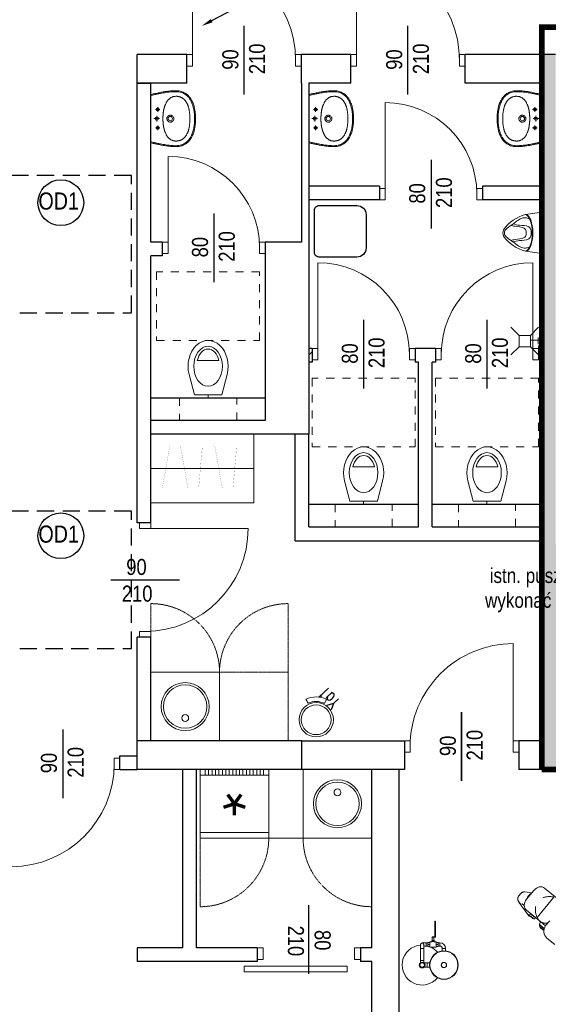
# Model space of a CAD drawing. Header units: millimetres. Extents: x 31175 to 52214, y -18116 to -5516.
# Tile 65 of 155: x 32090 to 32552, y -7212 to -6351. Entities that reach past the tile are written whole.
import ezdxf
from ezdxf import colors
from ezdxf.entities.mleader import LeaderData, LeaderLine
from ezdxf.math import Vec2, Vec3

# ---------------------------------------------------------------- set-up
doc = ezdxf.new("R2010")
doc.units = ezdxf.units.MM
for name, pattern in [('ACAD_ISO03W100', [30, 12, -18]), ('DASHED', [0.75, 0.5, -0.25]), ('Przerywana', [282.222223, 141.111112, -141.111112])]:
    doc.linetypes.add(name, pattern=pattern)
for name, color, linetype, lineweight in [('A-opis', 130, 'Continuous', 9), ('A_DRZWI-OKNA', 4, 'Continuous', 13), ('A_SCIANA_ISTN', 253, 'Continuous', 25), ('a_wyposażenie koncepcja', 8, 'Continuous', 15)]:
    doc.layers.add(name, color=color, linetype=linetype, lineweight=lineweight)
doc.layers.add('S_KRESKOWANIE_SC_ISTN', color=7, linetype='Continuous', lineweight=0, true_color=0x878787)
doc.styles.add('DIM', font='ROMANS.shx', dxfattribs={"width": 0.8})
doc.styles.get("Standard").update_dxf_attribs({"font": 'ARIALN.TTF'})
doc.styles.add('wymiary', font='ARIALN.TTF')

# ---------------------------------------------------------------- blocks, each defined once
blk = doc.blocks.new('pisuar')
at = {"layer": 'a_wyposażenie koncepcja', "ltscale": 3}
for p, q in [((38817.41, 24516.34), (38817.41, 24480.34)), ((38817.41, 24516.34), (38831.63, 24514.36)), ((38817.41, 24480.34), (38831.63, 24482.32))]:
    blk.add_line(p, q, dxfattribs=at)
for centre, radius, start, end in [((38823.64, 24482.38), 32.96, 34.55591, 75.95922), ((38845.12, 24498.34), 6.29, 334.19059, 25.80941), ((38823.64, 24514.3), 32.96, 284.04078, 325.44409)]:
    blk.add_arc(centre, radius, start, end, dxfattribs=at)
at = {"layer": 'a_wyposażenie koncepcja', "ltscale": 3, "extrusion": (0, 0, -1)}
for centre, major_axis, start_param, end_param in [((38831.63, 24498.34), (0, 16.02), 3.141593, 6.283185), ((38832.19, 24498.34), (0, -16.02), 0.065622, 3.07597)]:
    blk.add_ellipse(centre, major_axis=major_axis, ratio=0.402462, start_param=start_param, end_param=end_param, dxfattribs=at)
at = {"layer": 'a_wyposażenie koncepcja', "ltscale": 3}
for points, knots in [([(38828.07, 24510.66), (38829.23, 24511.15), (38831.15, 24511.74), (38834.9, 24511.48), (38838.42, 24509.34), (38842.72, 24505.89), (38846.97, 24503.34), (38850.03, 24500.31), (38850.06, 24498.69), (38850.07, 24498.34)], [3.043789, 3.043789, 3.043789, 3.043789, 6.761657, 9.136118, 14.050107, 18.764597, 25.639831, 29.403073, 30.435335, 30.435335, 30.435335, 30.435335]), ([(38826.68, 24498.34), (38826.73, 24499.28), (38826.88, 24500.68), (38827.63, 24502.53), (38830.53, 24505.17), (38836.2, 24504.57), (38840.68, 24505.68), (38842.43, 24506.25)], [1.12883, 1.12883, 1.12883, 1.12883, 3.921257, 5.36857, 6.983212, 15.264462, 20.793631, 20.793631, 20.793631, 20.793631]), ([(38830.98, 24498.34), (38831.02, 24498.88), (38831.19, 24500.15), (38831.63, 24501.56), (38834.55, 24503.58), (38839.29, 24503.76), (38843.2, 24504.6), (38844.37, 24504.92)], [3.104904, 3.104904, 3.104904, 3.104904, 3.921257, 5.36857, 6.983212, 15.264462, 18.89669, 18.89669, 18.89669, 18.89669]), ([(38826.68, 24498.34), (38826.73, 24497.41), (38826.88, 24496), (38827.63, 24494.15), (38830.53, 24491.52), (38836.2, 24492.11), (38840.68, 24491), (38842.43, 24490.43)], [1.12883, 1.12883, 1.12883, 1.12883, 3.921257, 5.36857, 6.983212, 15.264462, 20.793631, 20.793631, 20.793631, 20.793631]), ([(38828.07, 24486.02), (38829.23, 24485.54), (38831.15, 24484.94), (38834.9, 24485.2), (38838.42, 24487.35), (38842.72, 24490.8), (38846.97, 24493.34), (38850.03, 24496.37), (38850.06, 24497.99), (38850.07, 24498.34)], [3.043789, 3.043789, 3.043789, 3.043789, 6.761657, 9.136118, 14.050107, 18.764597, 25.639831, 29.403073, 30.435335, 30.435335, 30.435335, 30.435335]), ([(38830.98, 24498.34), (38831.02, 24497.8), (38831.19, 24496.53), (38831.63, 24495.12), (38834.55, 24493.11), (38839.29, 24492.93), (38843.2, 24492.08), (38844.37, 24491.76)], [3.104904, 3.104904, 3.104904, 3.104904, 3.921257, 5.36857, 6.983212, 15.264462, 18.89669, 18.89669, 18.89669, 18.89669])]:
    blk.add_open_spline(points, degree=3, knots=knots, dxfattribs=at)
blk = doc.blocks.new('drzwi 800')
at = {"layer": 'A_DRZWI-OKNA'}
blk.add_line((110028.2, -38030.87), (110028.2, -37950.87), dxfattribs=at)
for points in [[(110023.2, -38035.87), (110028.2, -38035.87), (110028.2, -38025.87), (110023.2, -38025.87)], [(110108.2, -38035.87), (110113.2, -38035.87), (110113.2, -38025.87), (110108.2, -38025.87)]]:
    blk.add_lwpolyline(points, close=True, dxfattribs=at)
blk.add_arc((110028.2, -38030.87), 80, 0, 90, dxfattribs=at)
blk = doc.blocks.new('sedes-bez-spluczki')
at = {"linetype": 'Continuous'}
blk.add_line((0, 2.5), (0, 0), dxfattribs=at)
at = {"linetype": 'Przerywana', "ltscale": 0.05}
for points in [[(-45, 110), (-45, 50), (45, 50), (45, 110)], [(-25, -20), (25, -20), (25, 0), (-25, 0)]]:
    blk.add_lwpolyline(points, close=True, dxfattribs=at)
at = {"linetype": 'Continuous'}
for points in [[(-9.43, 32.5), (9.43, 32.5)], [(16.61, 20.43), (12, 2.5), (-12, 2.5), (-16.61, 20.43)]]:
    blk.add_lwpolyline(points, dxfattribs=at)
blk.add_ellipse((0, 27.5), major_axis=(0, 22.5), ratio=0.777778, start_param=4.392893, end_param=8.173478, dxfattribs=at)
blk.add_ellipse((0, 27.5), major_axis=(0, 17.5), ratio=0.714286, dxfattribs=at)
at = {"linetype": 'Continuous', "extrusion": (0, 0, -1)}
blk.add_ellipse((0, 27.5), major_axis=(0, 15), ratio=0.666667, start_param=5.052226, end_param=7.514145, dxfattribs=at)
blk = doc.blocks.new('szafa')
at = {"layer": 'a_wyposażenie koncepcja'}
blk.add_line((623905.7, -80577.1), (624805.7, -80577), dxfattribs=at)
blk.add_lwpolyline([(623905.7, -80877), (624805.7, -80877), (624805.7, -80277.1), (623905.7, -80277.1)], close=True, dxfattribs=at)
at = {"layer": 'a_wyposażenie koncepcja', "const_width": 1}
for points in [[(624005.4, -80752.6), (624071.3, -80376.4)], [(624230.3, -80752.6), (624164.4, -80380.3)], [(624323.4, -80744.9), (624354.4, -80395.8)], [(624530.3, -80752.6), (624464.4, -80380.3)], [(624623.4, -80744.9), (624654.4, -80395.8)]]:
    blk.add_lwpolyline(points, dxfattribs=at)
blk = doc.blocks.new('drzwi 900')
at = {"layer": 'A_DRZWI-OKNA'}
for p, q in [((109811.7, -36602.2), (109901.7, -36602.2)), ((109781.7, -36647.2), (109841.7, -36647.2))]:
    blk.add_line(p, q, dxfattribs=at)
for points in [[(109806.7, -36597.2), (109806.7, -36602.2), (109816.7, -36602.2), (109816.7, -36597.2)], [(109806.7, -36692.2), (109806.7, -36697.2), (109816.7, -36697.2), (109816.7, -36692.2)]]:
    blk.add_lwpolyline(points, close=True, dxfattribs=at)
blk.add_arc((109811.7, -36602.2), 90, 270, 0, dxfattribs=at)
blk = doc.blocks.new('zlew 60x60')
blk.add_lwpolyline([(61192.46, 59631.92), (61192.46, 59571.92), (61132.46, 59571.92), (61132.46, 59631.92)], close=True)
for centre, radius in [((61162.46, 59601.92), 21), ((61162.46, 59601.92), 19), ((61162.46, 59611.92), 3)]:
    blk.add_circle(centre, radius)
blk = doc.blocks.new('kosz na śmieci')
for p, q in [((5754.65, 2793.91), (5750.74, 2795)), ((5740.57, 2785.03), (5741.93, 2781.21))]:
    blk.add_line(p, q)
for radius in [15, 13]:
    blk.add_circle((5735.62, 2800.25), radius)
for radius, start, end in [(16, 288.0015, 340.84478), (20.05, 288.34159, 341.58181)]:
    blk.add_arc((5735.62, 2800.25), radius, start, end)
at = {"style": 'DIM', "width": 0.7}
blk.add_text('Ya1', height=11, rotation=358.59107, dxfattribs=at).set_placement((5731.86, 2773.51))
blk = doc.blocks.new('znak lodówki')
at = {"const_width": 3}
for points in [[(35672.29, 18630.48), (35672.29, 18640.48)], [(35672.29, 18630.48), (35662.78, 18633.57)], [(35672.29, 18630.48), (35666.41, 18622.39)], [(35672.29, 18630.48), (35681.8, 18633.57)], [(35672.29, 18630.48), (35678.17, 18622.39)]]:
    blk.add_lwpolyline(points, dxfattribs=at)
blk = doc.blocks.new('lodówka 60x60')
for p, q in [((21482.44, -7643.33), (21482.44, -7583.33)), ((21532.44, -7583.33), (21532.44, -7643.33)), ((21537.44, -7587.83), (21532.44, -7587.83, -0.13)), ((21537.44, -7590.83), (21532.44, -7590.83, -0.13)), ((21537.44, -7593.83), (21532.44, -7593.83, -0.13)), ((21537.44, -7596.82), (21532.44, -7596.82, -0.13)), ((21537.44, -7599.82), (21532.44, -7599.82, -0.13)), ((21537.44, -7602.82), (21532.44, -7602.82, -0.13)), ((21537.44, -7605.81), (21532.44, -7605.81, -0.13)), ((21537.44, -7608.81), (21532.44, -7608.81, -0.13)), ((21537.44, -7611.81), (21532.44, -7611.81, -0.13)), ((21537.44, -7614.81), (21532.44, -7614.81, -0.13)), ((21537.44, -7617.8), (21532.44, -7617.8, -0.13)), ((21537.44, -7620.8), (21532.44, -7620.8, -0.13)), ((21537.44, -7623.8), (21532.44, -7623.8, -0.13)), ((21537.44, -7626.79), (21532.44, -7626.79, -0.13)), ((21537.44, -7629.79), (21532.44, -7629.79, -0.13)), ((21537.44, -7632.79), (21532.44, -7632.79, -0.13)), ((21537.44, -7635.79), (21532.44, -7635.79, -0.13)), ((21537.44, -7638.78), (21532.44, -7638.78, -0.13))]:
    blk.add_line(p, q)
blk.add_lwpolyline([(21477.44, -7583.33), (21537.44, -7583.33), (21537.44, -7643.33), (21477.44, -7643.33)], close=True)
at = {"rotation": 90}
blk.add_blockref('znak lodówki', (40137.93, -43285.62), dxfattribs=at)
blk = doc.blocks.new('socjl')
at = {"layer": 'a_wyposażenie koncepcja', "linetype": 'DASHED', "ltscale": 0.1}
for p, q in [((651773.4, -80374.1), (651173.4, -80374.1)), ((651773.4, -81874.1), (651173.4, -81874.1))]:
    blk.add_line(p, q, dxfattribs=at)
at = {"layer": 'a_wyposażenie koncepcja'}
blk.add_lwpolyline([(651773.4, -80974.1), (652373.4, -80974.1), (652373.4, -81274.1), (651773.4, -81274.1)], close=True, dxfattribs=at)
at = {"layer": 'a_wyposażenie koncepcja', "linetype": 'DASHED', "ltscale": 0.1}
for centre, start, end in [((651773.3, -80374.1), 180, 270.00612), ((651773.4, -81874.1), 89.99388, 180)]:
    blk.add_arc(centre, 600, start, end, dxfattribs=at)
at = {"layer": 'a_wyposażenie koncepcja'}
for name, p, xscale, yscale, zscale, rotation in [('lodówka 60x60', (436996.9, -4546.6), 9.999999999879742, 9.999999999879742, 9.999999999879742, 0.0015384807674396), ('zlew 60x60', (56070.6, -693214.7), -9.999999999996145, 10, 10, 270.0015384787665)]:
    blk.add_blockref(name, p, dxfattribs=dict(at, xscale=xscale, yscale=yscale, zscale=zscale, rotation=rotation))
blk = doc.blocks.new('umywalka')
for p, q in [((4977, 321, -98), (5498, 321, -98)), ((5112, 247, -98), (5162, 247, -98)), ((5137, 272, -98), (5137, 222, -98)), ((5207, 257, -98), (5267, 257, -98)), ((5237, 287, -98), (5237, 227, -98)), ((5312, 247, -98), (5362, 247, -98)), ((5337, 272, -98), (5337, 222, -98))]:
    blk.add_line(p, q)
for centre, radius in [((5137, 247, -98), 15), ((5237, 257, -98), 17.5), ((5337, 247, -98), 15), ((5237, 111, -98), 23.5)]:
    blk.add_circle(centre, radius)
for points, knots in [([(4936, 51), (4936, 60), (4936, 70), (4937, 90), (4938, 100), (4939, 119), (4941, 129), (4943, 152), (4945, 165), (4950, 192), (4952, 205), (4958, 233), (4961, 247), (4966, 272), (4968, 283), (4973, 303), (4975, 312), (4977, 321)], [0, 0, 0, 0, 28.979676, 28.979676, 57.959352, 57.959352, 86.939028, 86.939028, 126.956199, 126.956199, 166.97337, 166.97337, 210.732515, 210.732515, 243.769485, 243.769485, 271.466857, 271.466857, 271.466857, 271.466857]), ([(5539, 51), (5539, 60), (5539, 70), (5538, 90), (5537, 100), (5535, 119), (5534, 129), (5531, 152), (5529, 165), (5525, 192), (5523, 205), (5517, 233), (5514, 247), (5509, 272), (5506, 283), (5502, 303), (5500, 312), (5498, 321)], [0, 0, 0, 0, 28.985888, 28.985888, 57.971776, 57.971776, 86.957663, 86.957663, 126.966802, 126.966802, 166.97594, 166.97594, 210.746687, 210.746687, 243.783709, 243.783709, 271.466857, 271.466857, 271.466857, 271.466857]), ([(5237, -161), (5227, -161), (5216, -161), (5193, -160), (5180, -159), (5155, -156), (5143, -154), (5118, -149), (5105, -146), (5085, -140), (5078, -137), (5063, -131), (5055, -128), (5040, -120), (5032, -116), (5017, -107), (5010, -102), (4999, -93), (4994, -88), (4985, -80), (4981, -75), (4973, -66), (4969, -61), (4963, -51), (4960, -46), (4953, -32), (4949, -24), (4944, -9), (4942, -2), (4939, 11), (4938, 18), (4936, 31), (4936, 38), (4936, 47), (4936, 49), (4936, 51)], [0, 0, 0, 0, 31.452256, 31.452256, 68.661811, 68.661811, 105.871366, 105.871366, 143.080921, 143.080921, 166.559505, 166.559505, 190.03809, 190.03809, 216.413451, 216.413451, 240.136114, 240.136114, 257.891114, 257.891114, 275.646113, 275.646113, 292.642335, 292.642335, 309.638557, 309.638557, 334.942059, 334.942059, 354.542501, 354.542501, 374.142944, 374.142944, 393.743386, 393.743386, 398.888664, 398.888664, 398.888664, 398.888664]), ([(5237, -161), (5248, -161), (5259, -161), (5282, -160), (5295, -159), (5320, -156), (5332, -154), (5357, -149), (5369, -146), (5389, -140), (5397, -137), (5412, -131), (5420, -128), (5435, -120), (5443, -116), (5458, -106), (5465, -102), (5476, -93), (5481, -88), (5490, -80), (5494, -75), (5502, -66), (5505, -61), (5512, -51), (5515, -46), (5522, -32), (5526, -24), (5531, -9), (5533, -2), (5536, 11), (5537, 18), (5538, 32), (5539, 38), (5539, 47), (5539, 49), (5539, 51)], [0, 0, 0, 0, 31.452231, 31.452231, 68.668331, 68.668331, 105.884432, 105.884432, 143.100533, 143.100533, 166.599567, 166.599567, 190.098602, 190.098602, 216.454823, 216.454823, 240.14369, 240.14369, 257.889624, 257.889624, 275.635558, 275.635558, 292.628771, 292.628771, 309.621984, 309.621984, 334.963682, 334.963682, 354.605556, 354.605556, 374.24743, 374.24743, 393.889304, 393.889304, 398.888658, 398.888658, 398.888658, 398.888658])]:
    blk.add_open_spline(points, degree=3, knots=knots)
for points, start_tangent, end_tangent in [([(4946, 51), (4946, 69), (4947, 89), (4949, 110), (4951, 134), (4955, 160), (4959, 188), (4965, 218), (4972, 251), (4979, 286), (4987, 321)], (-0.001155, 0.999999), (0.227533, 0.97377)), ([(5529, 51), (5529, 69), (5528, 89), (5526, 110), (5523, 134), (5520, 160), (5515, 188), (5510, 218), (5503, 251), (5495, 286), (5487, 321)], (0.001155, 0.999999), (-0.227533, 0.97377)), ([(4996, 51), (4997, 63), (4998, 74), (5001, 83), (5004, 92), (5008, 100), (5013, 109), (5019, 117), (5025, 124), (5031, 130), (5039, 137), (5048, 144), (5058, 151), (5071, 157), (5085, 164)], (0.00939, 0.999956), (0.921266, 0.388933)), ([(5085, 164), (5090, 166), (5096, 169), (5103, 171), (5108, 173), (5113, 174), (5118, 176), (5122, 177), (5126, 178), (5131, 179), (5135, 180), (5139, 181), (5143, 182), (5148, 183), (5153, 183), (5158, 184), (5165, 185), (5171, 186), (5179, 187), (5186, 188), (5193, 189), (5199, 189), (5205, 189), (5210, 190), (5215, 190), (5220, 190), (5224, 190), (5228, 190), (5231, 190), (5234, 190), (5237, 190)], (0.921082, 0.389369), (1, -0.000003)), ([(5201, 102), (5200, 111), (5203, 125), (5211, 137), (5223, 145), (5237, 148)], (-0.240419, 0.970669), (1, 0)), ([(5237, 190), (5241, 190), (5244, 190), (5247, 190), (5251, 190), (5256, 190), (5261, 190), (5266, 190), (5273, 189), (5280, 189), (5288, 188), (5295, 187), (5303, 186), (5310, 185), (5316, 184), (5321, 184), (5326, 183), (5330, 182), (5335, 181), (5339, 180), (5343, 179), (5347, 178), (5352, 177), (5356, 176), (5360, 174), (5366, 173), (5371, 171), (5378, 169), (5384, 166), (5390, 164)], (1, 0.000007), (0.921106, -0.389313)), ([(5237, 148), (5252, 145), (5264, 137), (5272, 125), (5275, 111), (5274, 102)], (1, 0), (-0.240419, -0.970669)), ([(5390, 164), (5404, 157), (5416, 151), (5427, 144), (5436, 137), (5444, 130), (5450, 124), (5456, 117), (5462, 109), (5467, 100), (5471, 92), (5474, 83), (5476, 74), (5478, 63), (5479, 51)], (0.92129, -0.388877), (0.009392, -0.999956)), ([(5237, -151), (5184, -149), (5134, -142), (5089, -130), (5052, -115), (5022, -97), (4998, -78), (4979, -57), (4965, -35), (4955, -10), (4948, 18), (4946, 51)], (-1, 0.000045), (-0.001331, 0.999999)), ([(4996, 50), (4996, 45), (4996, 37), (4997, 28), (4999, 18), (5002, 9), (5004, 1), (5007, -6), (5010, -11), (5013, -17), (5016, -22), (5020, -27), (5024, -32), (5028, -37), (5032, -41), (5037, -45), (5042, -50), (5048, -54), (5054, -59), (5061, -63), (5069, -68), (5077, -72), (5084, -75), (5092, -78), (5100, -81), (5109, -84), (5118, -87), (5128, -89), (5139, -92), (5152, -94), (5166, -97), (5181, -98), (5198, -100), (5217, -101), (5237, -101)], (-0.007934, -0.999969), (1, -0.000017)), ([(5237, 73), (5223, 76), (5211, 84), (5203, 96), (5201, 102)], (-1, 0), (-0.240419, 0.970669)), ([(5274, 102), (5272, 96), (5264, 84), (5252, 76), (5237, 73)], (-0.240419, -0.970669), (-1, 0)), ([(5237, -151), (5291, -149), (5341, -142), (5386, -130), (5423, -115), (5453, -97), (5477, -78), (5495, -57), (5510, -35), (5520, -10), (5527, 18), (5529, 51)], (1, 0.000045), (0.001331, 0.999999)), ([(5237, -101), (5258, -101), (5277, -100), (5294, -98), (5310, -96), (5324, -94), (5336, -92), (5348, -89), (5358, -87), (5367, -84), (5375, -81), (5383, -78), (5391, -75), (5399, -71), (5406, -67), (5414, -63), (5421, -59), (5427, -54), (5433, -49), (5439, -45), (5443, -40), (5448, -36), (5452, -31), (5455, -26), (5459, -21), (5462, -16), (5465, -11), (5468, -5), (5471, 2), (5473, 10), (5476, 18), (5477, 28), (5478, 37), (5479, 45), (5479, 50)], (1, 0.000026), (-0.007934, 0.999969))]:
    blk.add_spline(points, degree=3, dxfattribs=dict(start_tangent=start_tangent, end_tangent=end_tangent))

msp = doc.modelspace()

# ---------------------------------------------------------------- hatches: boundary and pattern name
at = {"layer": 'A_SCIANA_ISTN'}
h = msp.add_hatch(dxfattribs=at)
h.set_pattern_fill('ANSI31', color=256, scale=2, style=0)
h.set_pattern_definition([(45, (-6474.2574, -31129.154), (-4.4901281, 4.4901281), [])])
h.paths.add_polyline_path([(32546.51, -6636.73), (32543.64, -6636.73), (32543.64, -6648.73), (32546.51, -6648.73)])
h.paths.add_polyline_path([(32345.89, -6638.73), (32343.01, -6638.73), (32343.01, -6650.73), (32345.89, -6650.73)])
at = {"layer": 'S_KRESKOWANIE_SC_ISTN', "transparency": 33554559}
h = msp.add_hatch(color=256, dxfattribs=at)
h.dxf.hatch_style = 1
h.paths.add_polyline_path([(32584.51, -6821.73), (32610.51, -6821.73), (32610.51, -6809.73), (32558.51, -6809.73), (32558.51, -6629.48), (32558.51, -6381.73), (32546.51, -6381.73), (32546.51, -7006.73), (32692.01, -7006.73), (32692.01, -6981.73), (32584.51, -6981.73)])

# ---------------------------------------------------------------- linework, layer by layer
at = {"layer": 'A-opis', "color": 156, "linetype": 'ACAD_ISO03W100', "true_color": 0x0f468a, "const_width": 5}
for points in [[(32546.51, -7006.73), (32546.51, -6357.85), (35344.05, -6357.85), (35344.05, -7084.53), (32740.01, -7084.53)], [(32546.51, -7006.73), (32740.01, -7006.73), (32740.01, -7084.53)]]:
    msp.add_lwpolyline(points, dxfattribs=at)
at = {"layer": 'A_DRZWI-OKNA'}
for p, q in [((32409.76, -6503.73), (32409.76, -6423.73)), ((32343.01, -7125.35), (32343.01, -7185.35))]:
    msp.add_line(p, q, dxfattribs=at)
for points in [[(32404.76, -6508.73), (32409.76, -6508.73), (32409.76, -6498.73), (32404.76, -6498.73)], [(32489.76, -6508.73), (32494.76, -6508.73), (32494.76, -6498.73), (32489.76, -6498.73)], [(32303.01, -7162.73), (32298.01, -7162.73), (32298.01, -7172.73), (32303.01, -7172.73)], [(32388.01, -7162.73), (32383.01, -7162.73), (32383.01, -7172.73), (32388.01, -7172.73)], [(32286.63, -7178.74), (32286.63, -7183.74), (32376.63, -7183.74), (32376.63, -7178.74)]]:
    msp.add_lwpolyline(points, close=True, dxfattribs=at)
msp.add_arc((32409.76, -6503.73), 80, 0, 90, dxfattribs=at)
at = {"layer": 'A_SCIANA_ISTN'}
for p, q in [((32193.01, -6406.73), (32193.01, -6381.73)), ((32236.51, -6381.73), (32193.01, -6381.73)), ((32236.51, -6406.73), (32236.51, -6381.73)), ((32336.51, -6406.73), (32336.51, -6381.73)), ((32379.62, -6381.73), (32336.51, -6381.73)), ((32379.62, -6406.73), (32379.62, -6381.73)), ((32558.51, -6381.73), (32479.62, -6381.73)), ((32479.62, -6406.73), (32479.62, -6381.73)), ((32193.01, -6406.73), (32205.01, -6406.73)), ((32193.01, -6790.98), (32193.01, -6406.73)), ((32196.51, -6406.73), (32193.01, -6406.73)), ((32236.51, -6406.73), (32196.51, -6406.73)), ((32205.01, -6545.73), (32205.01, -6406.73)), ((32336.51, -6406.73), (32336.51, -6545.73)), ((32343.01, -6406.73), (32343.01, -6575.23)), ((32343.01, -6406.73), (32343.01, -6713.73)), ((32379.62, -6406.73), (32343.01, -6406.73)), ((32546.51, -6406.73), (32479.62, -6406.73)), ((32546.51, -6406.73), (32546.51, -6707.23)), ((32404.76, -6496.73), (32343.01, -6496.73)), ((32404.76, -6496.73), (32404.76, -6508.73)), ((32546.51, -6496.73), (32494.76, -6496.73)), ((32494.76, -6496.73), (32494.76, -6508.73)), ((32404.76, -6508.73), (32343.01, -6508.73)), ((32546.51, -6508.73), (32494.76, -6508.73)), ((32215.01, -6545.73), (32205.01, -6545.73)), ((32215.01, -6545.73), (32215.01, -6557.73)), ((32305.01, -6545.73), (32305.01, -6701.73)), ((32336.51, -6545.73), (32305.01, -6545.73)), ((32215.01, -6557.73), (32205.01, -6557.73)), ((32205.01, -6790.98), (32205.01, -6557.73)), ((32305.01, -6575.23), (32305.01, -6587.23)), ((32543.64, -6636.73), (32543.64, -6648.73)), ((32546.51, -6636.73), (32543.64, -6636.73)), ((32345.89, -6638.73), (32343.01, -6638.73)), ((32345.89, -6638.73), (32345.89, -6650.73)), ((32435.89, -6638.73), (32435.89, -6650.73)), ((32453.64, -6638.73), (32435.89, -6638.73)), ((32453.64, -6638.73), (32453.64, -6650.73)), ((32345.89, -6650.73), (32343.01, -6650.73)), ((32438.76, -6650.73), (32435.89, -6650.73)), ((32438.76, -6794.73), (32438.76, -6650.73)), ((32453.64, -6650.73), (32450.76, -6650.73)), ((32450.76, -6794.73), (32450.76, -6650.73)), ((32546.51, -6648.73), (32543.64, -6648.73)), ((32205.01, -6681.73), (32305.01, -6681.73)), ((32305.01, -6701.73), (32205.01, -6701.73)), ((32343.01, -6713.73), (32205.01, -6713.73)), ((32331.01, -6806.73), (32331.01, -6713.73)), ((32343.01, -6794.73), (32343.01, -6713.73)), ((32546.51, -6707.23), (32546.51, -6981.73)), ((32343.01, -6774.73), (32438.76, -6774.73)), ((32450.76, -6774.73), (32546.51, -6774.73)), ((32205.01, -6790.98), (32193.01, -6790.98)), ((32343.01, -6794.73), (32438.76, -6794.73)), ((32450.76, -6794.73), (32546.51, -6794.73)), ((32331.01, -6806.73), (32546.51, -6806.73)), ((32193.01, -7006.73), (32193.01, -6890.98)), ((32205.01, -6890.98), (32193.01, -6890.98)), ((32205.01, -6981.73), (32205.01, -6890.98)), ((32205.01, -6981.73), (32193.01, -6981.73)), ((32336.92, -6981.73), (32193.01, -6981.73)), ((32526.51, -6981.73), (32526.51, -7006.73)), ((32546.51, -6981.73), (32526.51, -6981.73)), ((32178.01, -6994.73), (32193.01, -6994.73)), ((32178.01, -7006.73), (32178.01, -6994.73)), ((32178.01, -7006.73), (32193.01, -7006.73)), ((32336.92, -7006.73), (32193.01, -7006.73)), ((32233.01, -7162.73), (32233.01, -7006.73)), ((32245.01, -7006.73), (32233.01, -7006.73)), ((32245.01, -7162.73), (32245.01, -7006.73)), ((32398.01, -7162.73), (32398.01, -7006.73)), ((32422.01, -7582.23), (32422.01, -7006.73)), ((32692.01, -7006.73), (32526.51, -7006.73)), ((32233.01, -7162.73), (32193.01, -7162.73)), ((32193.01, -7162.73), (32193.01, -7174.73)), ((32298.01, -7162.73), (32245.01, -7162.73)), ((32298.01, -7162.73), (32298.01, -7174.73)), ((32388.01, -7162.73), (32388.01, -7174.73)), ((32398.01, -7162.73), (32388.01, -7162.73)), ((32298.01, -7174.73), (32193.01, -7174.73)), ((32398.01, -7174.73), (32388.01, -7174.73)), ((32398.01, -7582.23), (32398.01, -7174.73))]:
    msp.add_line(p, q, dxfattribs=at)
at = {"layer": 'A_SCIANA_ISTN', "color": 0}
for points in [[(32286.51, -6416.73), (32286.51, -6356.73)], [(32429.62, -6416.73), (32429.62, -6356.73)], [(32449.76, -6473.73), (32449.76, -6533.73)], [(32260.01, -6520.73), (32260.01, -6580.73)], [(32390.89, -6613.73), (32390.89, -6673.73)], [(32498.64, -6613.73), (32498.64, -6673.73)], [(32170.01, -6840.98), (32230.01, -6840.98)], [(32476.51, -7016.73), (32476.51, -6956.73)], [(32128.01, -6971.73), (32128.01, -7031.73)], [(32343.01, -7185.35), (32343.01, -7125.35)]]:
    msp.add_lwpolyline(points, dxfattribs=at)
at = {"layer": 'A_SCIANA_ISTN', "linetype": 'DASHED', "ltscale": 30}
for points in [[(32068.01, -6607.48), (32188.01, -6607.48), (32188.01, -6487.48), (32068.01, -6487.48)], [(32068.01, -6900.98), (32188.01, -6900.98), (32188.01, -6780.98), (32068.01, -6780.98)]]:
    msp.add_lwpolyline(points, close=True, dxfattribs=at)
at = {"layer": 'A_SCIANA_ISTN'}
msp.add_lwpolyline([(32336.92, -6981.73), (32426.51, -6981.73), (32426.51, -7006.73), (32336.92, -7006.73)], close=True, dxfattribs=at)
at = {"layer": 'A_SCIANA_ISTN', "color": 0}
for centre in [(32126.39, -6511.24), (32126.39, -6802.42)]:
    msp.add_circle(centre, 20, dxfattribs=at)
at = {"layer": 'a_wyposażenie koncepcja'}
for p, q in [((32543.2, -6629.2), (32543.2, -6634.78)), ((32527.89, -7115.39), (32526.68, -7116.86)), ((32537.91, -7114.51), (32531.78, -7113.83)), ((32539.57, -7112.48), (32533.24, -7120.22)), ((32535.65, -7116.25), (32534.44, -7117.73)), ((32557, -7118.32), (32542.44, -7136.14)), ((32548.96, -7110.47), (32559.69, -7119.24)), ((32534.33, -7133.44), (32526.55, -7122.66)), ((32543.87, -7138.59), (32533.14, -7129.82)), ((32534.37, -7133.5), (32535.54, -7134.84)), ((32534.89, -7133.78), (32536.05, -7135.12)), ((32536.5, -7135.13), (32537.82, -7136.21)), ((32539.65, -7135.14), (32539.34, -7135.52)), ((32453.22, -7141.63), (32453.22, -7139.43)), ((32453.62, -7139.43), (32453.22, -7139.43)), ((32453.22, -7141.63), (32453.22, -7151.23)), ((32453.62, -7139.43), (32453.62, -7141.63)), ((32453.62, -7151.23), (32453.62, -7141.63)), ((32537.82, -7136.21), (32538.65, -7136.89)), ((32541.07, -7136.3), (32540.28, -7137.26)), ((32543.87, -7138.59), (32545.53, -7139.95)), ((32544.74, -7142.67), (32548.53, -7145.76)), ((32545.21, -7144.37), (32548.17, -7146.79)), ((32545.5, -7139.93), (32545.34, -7140.12)), ((32545.53, -7139.95), (32549.77, -7143.42)), ((32549.88, -7143.28), (32553.41, -7138.96)), ((32450.82, -7153.11), (32451.09, -7153.11)), ((32450.82, -7153.11), (32450.82, -7153.43)), ((32453.08, -7153.11), (32451.09, -7153.11)), ((32453.22, -7153.11), (32453.08, -7153.11)), ((32453.22, -7153.43), (32453.22, -7151.23)), ((32453.62, -7151.23), (32453.62, -7153.43)), ((32545.92, -7145.73), (32546.7, -7146.37)), ((32546.05, -7145.57), (32546.83, -7146.2)), ((32440.61, -7159.73), (32440.61, -7163.23)), ((32445.51, -7158.33), (32442.01, -7158.33)), ((32443.41, -7163.23), (32443.41, -7159.73)), ((32443.41, -7161.13), (32445.51, -7161.13)), ((32445.51, -7158.33), (32447.07, -7158.33)), ((32445.51, -7158.33), (32445.51, -7161.13)), ((32445.51, -7161.13), (32445.51, -7158.33)), ((32445.51, -7161.13), (32447.07, -7161.13)), ((32447.07, -7157.87), (32447.07, -7157.87)), ((32447.07, -7157.87), (32448.75, -7157.87)), ((32447.07, -7157.87), (32447.07, -7159.72)), ((32448.75, -7157.87), (32447.07, -7157.87)), ((32447.07, -7159.73), (32447.07, -7159.72)), ((32447.07, -7159.72), (32448.75, -7159.72)), ((32447.07, -7159.73), (32447.07, -7161.58)), ((32448.75, -7159.73), (32447.07, -7159.73)), ((32447.07, -7161.59), (32447.07, -7161.58)), ((32447.07, -7161.58), (32448.75, -7161.58)), ((32448.75, -7161.59), (32447.07, -7161.59)), ((32448.75, -7157.43), (32448.75, -7162.03)), ((32450.66, -7157.43), (32448.75, -7157.43)), ((32453.06, -7156.93), (32450.06, -7156.93)), ((32450.06, -7157.23), (32450.06, -7156.93)), ((32450.06, -7157.23), (32453.06, -7157.23)), ((32452.66, -7156.63), (32450.46, -7156.63)), ((32450.46, -7156.73), (32450.46, -7156.63)), ((32450.46, -7156.73), (32452.66, -7156.73)), ((32450.56, -7156.93), (32450.56, -7156.73)), ((32450.64, -7156.23), (32450.63, -7156.23)), ((32450.63, -7156.35), (32450.63, -7156.23)), ((32450.63, -7156.35), (32450.64, -7156.35)), ((32450.64, -7156.23), (32450.64, -7156.35)), ((32450.64, -7156.23), (32450.82, -7156.23)), ((32450.82, -7156.35), (32450.64, -7156.35)), ((32450.66, -7157.43), (32450.66, -7157.23)), ((32451.09, -7153.43), (32450.82, -7153.43)), ((32450.82, -7156.28), (32450.82, -7153.43)), ((32452.31, -7156.28), (32450.82, -7156.28)), ((32450.82, -7156.28), (32450.82, -7156.35)), ((32450.82, -7156.35), (32452.31, -7156.35)), ((32452.08, -7156.37), (32451.05, -7156.37)), ((32451.05, -7156.37), (32451.05, -7156.63)), ((32453.08, -7153.43), (32451.09, -7153.43)), ((32451.16, -7156.37), (32451.16, -7156.35)), ((32451.96, -7156.37), (32451.96, -7156.35)), ((32452.08, -7156.37), (32452.08, -7156.63)), ((32452.31, -7153.43), (32452.31, -7156.28)), ((32452.31, -7156.23), (32452.49, -7156.23)), ((32452.31, -7156.35), (32452.31, -7156.28)), ((32452.49, -7156.35), (32452.31, -7156.35)), ((32452.46, -7157.43), (32452.46, -7157.23)), ((32454.28, -7157.43), (32452.46, -7157.43)), ((32452.5, -7156.23), (32452.49, -7156.23)), ((32452.49, -7156.35), (32452.49, -7156.23)), ((32452.49, -7156.35), (32452.5, -7156.35)), ((32452.5, -7156.35), (32452.5, -7156.23)), ((32452.56, -7156.93), (32452.56, -7156.73)), ((32452.66, -7156.73), (32452.66, -7156.63)), ((32453.06, -7157.23), (32453.06, -7156.93)), ((32453.08, -7153.43), (32453.22, -7153.43)), ((32453.22, -7153.43), (32453.62, -7153.43)), ((32454.28, -7162.03), (32454.28, -7157.43)), ((32455.96, -7157.87), (32454.28, -7157.87)), ((32454.28, -7157.87), (32455.96, -7157.87)), ((32454.28, -7159.72), (32455.96, -7159.72)), ((32455.96, -7159.73), (32454.28, -7159.73)), ((32454.28, -7161.58), (32455.96, -7161.58)), ((32455.96, -7161.59), (32454.28, -7161.59)), ((32455.96, -7157.87), (32455.96, -7157.87)), ((32455.96, -7159.72), (32455.96, -7157.87)), ((32455.96, -7158.33), (32457.51, -7158.33)), ((32455.96, -7159.73), (32455.96, -7159.72)), ((32455.96, -7161.58), (32455.96, -7159.73)), ((32455.96, -7161.13), (32457.51, -7161.13)), ((32455.96, -7161.59), (32455.96, -7161.58)), ((32457.51, -7161.13), (32457.51, -7158.33)), ((32457.51, -7161.13), (32457.51, -7158.33)), ((32558, -7159.84), (32550.97, -7154.09)), ((32440.61, -7163.23), (32443.41, -7163.23)), ((32440.61, -7163.23), (32440.61, -7173.66)), ((32443.41, -7163.23), (32440.61, -7163.23)), ((32443.41, -7163.23), (32443.41, -7173.66)), ((32454.28, -7162.03), (32448.75, -7162.03)), ((32459.61, -7163.23), (32459.61, -7165.31)), ((32462.41, -7163.23), (32459.61, -7163.23)), ((32459.61, -7163.23), (32462.41, -7163.23)), ((32462.41, -7163.23), (32462.41, -7165.31)), ((32440.61, -7173.66), (32440.61, -7175.66)), ((32440.61, -7173.66), (32443.41, -7173.66)), ((32443.41, -7173.66), (32443.41, -7175.66)), ((32446.49, -7175.77), (32443.57, -7175.77)), ((32446.49, -7175.77), (32446.49, -7179.69)), ((32446.49, -7175.77), (32448.67, -7175.77)), ((32446.49, -7179.69), (32443.57, -7179.69)), ((32446.49, -7179.69), (32448.67, -7179.69))]:
    msp.add_line(p, q, dxfattribs=at)
at = {"layer": 'a_wyposażenie koncepcja', "linetype": 'DASHED', "ltscale": 0.1}
for p, q in [((32204.99, -6921.73), (32204.99, -6861.73)), ((32324.99, -6921.73), (32324.99, -6861.73))]:
    msp.add_line(p, q, dxfattribs=at)
at = {"layer": 'a_wyposażenie koncepcja', "lineweight": 30}
msp.add_lwpolyline([(32352.01, -6513.73), (32385.01, -6513.73, -0.414214), (32393.01, -6521.73), (32393.01, -6550.73, -0.414214), (32385.01, -6558.73), (32352.01, -6558.73, -0.414214), (32348.01, -6554.73), (32348.01, -6517.73, -0.414214)], format="xyb", close=True, dxfattribs=at)
at = {"layer": 'a_wyposażenie koncepcja'}
for points in [[(32526.6, -6627.2), (32519.53, -6620.13)], [(32536.6, -6627.2), (32526.6, -6627.2), (32526.6, -6637.2), (32536.6, -6637.2), (32536.6, -6627.2)], [(32536.6, -6627.2), (32543.67, -6620.13)], [(32546.51, -6631.55), (32536.32, -6631.55)], [(32526.6, -6637.2), (32519.53, -6644.27)], [(32536.6, -6637.2), (32543.67, -6644.27)]]:
    msp.add_lwpolyline(points, dxfattribs=at)
at = {"layer": 'a_wyposażenie koncepcja', "linetype": 'DASHED', "ltscale": 0.1}
msp.add_lwpolyline([(32324.99, -6921.73), (32265, -6921.73), (32265, -6981.73), (32324.99, -6981.73)], close=True, dxfattribs=at)
at = {"layer": 'a_wyposażenie koncepcja', "extrusion": (0, 0, -1)}
for radius in [12.5, 12.2]:
    msp.add_circle((-32461.01, -7177.73), radius, dxfattribs=at)
at = {"layer": 'a_wyposażenie koncepcja'}
for centre, radius in [((32442.01, -7177.73), 2.5), ((32442.01, -7177.73), 1.96), ((32461.01, -7177.73), 2.38), ((32461.01, -7177.73), 2.21)]:
    msp.add_circle(centre, radius, dxfattribs=at)
at = {"layer": 'a_wyposażenie koncepcja', "linetype": 'DASHED', "ltscale": 0.1}
for centre, start, end in [((32204.99, -6921.73), 359.99388, 90), ((32324.99, -6921.73), 90, 180.00612)]:
    msp.add_arc(centre, 60, start, end, dxfattribs=at)
at = {"layer": 'a_wyposażenie koncepcja', "extrusion": (0, 0, -1)}
for centre, radius, start, end in [((-32555.83, -7148.14), 7.68, 309.26165, 39.26165), ((-32442.01, -7159.73), 1.4, 0, 180), ((-32457.51, -7163.23), 4.9, 90, 180)]:
    msp.add_arc(centre, radius, start, end, dxfattribs=at)
at = {"layer": 'a_wyposażenie koncepcja'}
for centre, radius, start, end in [((32442.01, -7177.73), 17.5, 94.58857, 320.21231), ((32442.01, -7159.73), 1.4, 0, 180), ((32457.51, -7163.23), 2.1, 0, 90), ((32442.01, -7177.73), 17.5, 39.78769, 63.77405)]:
    msp.add_arc(centre, radius, start, end, dxfattribs=at)
for centre, major_axis, ratio, start_param, end_param in [((32544.22, -7116.27), (-4.75, -5.81), 0.800182, 3.141593, 4.712389), ((32529.06, -7120.16), (-1.46, -4.82), 0.734778, -2.082178, -1.777485), ((32530.26, -7118.69), (-1.46, -4.82), 0.734778, 3.896315, 4.201008), ((32537.89, -7124.02), (-4.75, -5.81), 0.800182, -1.570796, 0), ((32537.03, -7131.21), (-2.67, -2.28), 0.466051, -0.038925, 0.347257), ((32536.95, -7131.2), (2.73, 2.24), 0.482166, 3.55581, 4.411239), ((32538.2, -7132.55), (-2.67, -2.28), 0.466051, 0.003934, 0.347257), ((32538.12, -7132.54), (2.73, 2.24), 0.482166, 3.55581, 4.502949), ((32548.43, -7142.67), (3.1, -2.53), 0.990582, 3.402857, 4.712389), ((32548.44, -7142.66), (-2.54, -3.11), 0.996458, 4.712389, 4.973654), ((32549.2, -7143.3), (3.1, -2.53), 0.990582, -1.570796, -1.140565)]:
    msp.add_ellipse(centre, major_axis=major_axis, ratio=ratio, start_param=start_param, end_param=end_param, dxfattribs=at)
at = {"layer": 'a_wyposażenie koncepcja', "extrusion": (0, 0, -1)}
for centre, major_axis, ratio, start_param, end_param in [((32536.96, -7121.04), (1.34, 4.84), 0.760464, 4.663854, 5.237504), ((32538.16, -7119.57), (1.34, 4.84), 0.760464, -1.045682, -0.472082), ((32536.62, -7130.64), (17.81, -27.25), 0.097494, 1.519241, 1.539927), ((32538.77, -7135.05), (-0.95, -1.16), 0.496132, -1.570796, 0), ((32539.6, -7135.73), (1.48, -1.21), 0.785106, 0.681953, 1.570796), ((32539.6, -7135.73), (0.2, -1.97), 0.387457, 5.082036, 5.763989), ((32539.6, -7135.73), (-0.18, 1.83), 0.571495, 2.622396, 2.771946), ((32550.4, -7134.24), (-7.71, 6.31), 0.752769, 4.73156, 5.234094), ((32548.74, -7142.29), (-2.55, -3.12), 0.992588, 0.792999, 1.515543), ((32548.89, -7142.11), (-2.76, -3.38), 0.917405, 0.361181, 0.792999), ((32549.95, -7140.81), (-3.89, -4.76), 0.650449, 0, 0.361181), ((32550.72, -7141.44), (-3.89, -4.76), 0.650449, 5.922004, 6.283185), ((32549.66, -7142.74), (-2.76, -3.38), 0.917405, 5.898398, 5.922004)]:
    msp.add_ellipse(centre, major_axis=major_axis, ratio=ratio, start_param=start_param, end_param=end_param, dxfattribs=at)
at = {"layer": 'a_wyposażenie koncepcja'}
for points, knots in [([(32527.91, -7124.05), (32527.79, -7123.96), (32527.68, -7123.86), (32527.45, -7123.66), (32527.34, -7123.56), (32527.12, -7123.34), (32527.01, -7123.23), (32526.81, -7122.99), (32526.71, -7122.87), (32526.52, -7122.62), (32526.44, -7122.49), (32526.27, -7122.23), (32526.19, -7122.1), (32526.05, -7121.83), (32525.98, -7121.69), (32525.87, -7121.42), (32525.82, -7121.28), (32525.73, -7121.03), (32525.7, -7120.91), (32525.63, -7120.66), (32525.61, -7120.53), (32525.57, -7120.28), (32525.55, -7120.14), (32525.53, -7119.88), (32525.53, -7119.75), (32525.54, -7119.49), (32525.55, -7119.36), (32525.58, -7119.1), (32525.61, -7118.97), (32525.67, -7118.71), (32525.7, -7118.59), (32525.79, -7118.35), (32525.84, -7118.23), (32525.89, -7118.12)], [0, 0, 0, 0, 4.395738, 4.395738, 8.791477, 8.791477, 13.187215, 13.187215, 17.582954, 17.582954, 21.978692, 21.978692, 26.374431, 26.374431, 30.770169, 30.770169, 35.165908, 35.165908, 38.950071, 38.950071, 42.734234, 42.734234, 46.518397, 46.518397, 50.30256, 50.30256, 54.086723, 54.086723, 57.870885, 57.870885, 61.655048, 61.655048, 65.439211, 65.439211, 65.439211, 65.439211]), ([(32528.9, -7114.44), (32528.99, -7114.38), (32529.09, -7114.32), (32529.29, -7114.2), (32529.4, -7114.15), (32529.62, -7114.06), (32529.73, -7114.02), (32529.97, -7113.94), (32530.1, -7113.91), (32530.35, -7113.86), (32530.47, -7113.84), (32530.73, -7113.81), (32530.86, -7113.8), (32531.12, -7113.79), (32531.25, -7113.79), (32531.51, -7113.8), (32531.63, -7113.81), (32531.77, -7113.82), (32531.77, -7113.82), (32531.78, -7113.83)], [186.884233, 186.884233, 186.884233, 186.884233, 190.668396, 190.668396, 194.452558, 194.452558, 198.236721, 198.236721, 202.020884, 202.020884, 205.805047, 205.805047, 209.58921, 209.58921, 213.373373, 213.373373, 217.157536, 217.157536, 217.430582, 217.430582, 217.430582, 217.430582]), ([(32547.41, -7118.89), (32547.73, -7118.76), (32548.06, -7118.64), (32548.76, -7118.43), (32549.13, -7118.33), (32549.89, -7118.16), (32550.29, -7118.08), (32551.09, -7117.96), (32551.51, -7117.92), (32552.35, -7117.85), (32552.78, -7117.84), (32553.65, -7117.84), (32554.09, -7117.86), (32554.97, -7117.94), (32555.42, -7118), (32556.24, -7118.14), (32556.62, -7118.22), (32557, -7118.32)], [0, 0, 0, 0, 13.613893, 13.613893, 27.227786, 27.227786, 40.84168, 40.84168, 54.455573, 54.455573, 68.069466, 68.069466, 81.683359, 81.683359, 95.297252, 95.297252, 107.141075, 107.141075, 107.141075, 107.141075]), ([(32529.19, -7124.17), (32529.31, -7124.27), (32529.43, -7124.36), (32529.69, -7124.56), (32529.83, -7124.66), (32530.12, -7124.85), (32530.27, -7124.94), (32530.57, -7125.1), (32530.73, -7125.18), (32531.01, -7125.31), (32531.13, -7125.36), (32531.25, -7125.4)], [0.404671, 0.404671, 0.404671, 0.404671, 4.958703, 4.958703, 9.917407, 9.917407, 14.87611, 14.87611, 19.834814, 19.834814, 23.51451, 23.51451, 23.51451, 23.51451]), ([(32542.44, -7136.14), (32542.27, -7135.78), (32542.11, -7135.43), (32541.81, -7134.65), (32541.66, -7134.23), (32541.41, -7133.38), (32541.3, -7132.95), (32541.13, -7132.1), (32541.06, -7131.68), (32540.95, -7130.84), (32540.91, -7130.42), (32540.87, -7129.6), (32540.86, -7129.2), (32540.88, -7128.42), (32540.9, -7128.04), (32540.98, -7127.31), (32541.02, -7126.96), (32541.08, -7126.63)], [1.769559, 1.769559, 1.769559, 1.769559, 13.613826, 13.613826, 27.227651, 27.227651, 40.841477, 40.841477, 54.455303, 54.455303, 68.069128, 68.069128, 81.682954, 81.682954, 95.296779, 95.296779, 108.910605, 108.910605, 108.910605, 108.910605]), ([(32545.51, -7139.93), (32545.51, -7139.93), (32545.52, -7139.94), (32545.53, -7139.95), (32545.53, -7139.95), (32545.53, -7139.95)], [1.639754, 1.639754, 1.639754, 1.639754, 4.031273, 4.031273, 4.117907, 4.117907, 4.117907, 4.117907]), ([(32551.87, -7140.85), (32551.8, -7140.87), (32551.74, -7140.88), (32551.45, -7140.95), (32551.23, -7140.99), (32550.78, -7141.06), (32550.55, -7141.09), (32550.11, -7141.14), (32549.89, -7141.15), (32549.49, -7141.17), (32549.29, -7141.17), (32548.88, -7141.15), (32548.68, -7141.14), (32548.26, -7141.08), (32548.06, -7141.05), (32547.66, -7140.96), (32547.47, -7140.91), (32547.13, -7140.81), (32546.96, -7140.75), (32546.63, -7140.61), (32546.46, -7140.53), (32546.14, -7140.36), (32545.98, -7140.26), (32545.72, -7140.09), (32545.61, -7140.01), (32545.51, -7139.93)], [178.566148, 178.566148, 178.566148, 178.566148, 180.527799, 180.527799, 186.854773, 186.854773, 193.181747, 193.181747, 199.50872, 199.50872, 205.345674, 205.345674, 211.182629, 211.182629, 217.019583, 217.019583, 222.856537, 222.856537, 228.058082, 228.058082, 233.259627, 233.259627, 238.461172, 238.461172, 242.42976, 242.42976, 242.42976, 242.42976])]:
    msp.add_open_spline(points, degree=3, knots=knots, dxfattribs=at)

# ---------------------------------------------------------------- block references
at = {"layer": 'A_SCIANA_ISTN', "rotation": 90}
for p in [(-4360.69, -116198.43), (-4217.58, -116198.43)]:
    msp.add_blockref('drzwi 900', p, dxfattribs=at)
at = {"layer": 'A_SCIANA_ISTN'}
for name, p in [('drzwi 800', (-77808.18, 31480.14)), ('drzwi 800', (-77677.31, 31387.14)), ('drzwi 900', (-77611.68, 29806.22))]:
    msp.add_blockref(name, p, dxfattribs=at)
at = {"layer": 'A_SCIANA_ISTN', "xscale": -1}
msp.add_blockref('drzwi 800', (142566.84, 31387.14), dxfattribs=at)
for p, rotation in [((69123.72, -116798.43), 270), ((-4519.19, 102809.97), 90)]:
    msp.add_blockref('drzwi 900', p, dxfattribs=dict(at, rotation=rotation))
at = {"layer": 'a_wyposażenie koncepcja'}
for name, p, xscale, yscale, zscale, rotation in [('umywalka', (32230.98, -6013.54, 7.94), -0.081000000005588, 0.081000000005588, 0.0809999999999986, 90), ('umywalka', (32368.98, -6013.54, 7.94), -0.081000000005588, 0.081000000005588, 0.0809999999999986, 90), ('umywalka', (32520.55, -6013.54, 7.94), 0.081000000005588, 0.081000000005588, 0.0809999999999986, 270), ('socjl', (24210.6, -72244.06), 0.09999999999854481, 0.09999999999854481, 0.1, 90)]:
    msp.add_blockref(name, p, dxfattribs=dict(at, xscale=xscale, yscale=yscale, zscale=zscale, rotation=rotation))
at = {"layer": 'a_wyposażenie koncepcja', "xscale": -1}
msp.add_blockref('pisuar', (71363.92, -31035.98), dxfattribs=at)
at = {"layer": 'a_wyposażenie koncepcja', "extrusion": (0, 0, -1), "xscale": -1, "zscale": -1}
for p in [(-32255.01, -6681.73), (-32390.89, -6774.73), (-32498.64, -6774.73)]:
    msp.add_blockref('sedes-bez-spluczki', p, dxfattribs=at)
at = {"layer": 'a_wyposażenie koncepcja', "xscale": 0.0999999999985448, "yscale": 0.0999999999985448, "zscale": 0.1}
msp.add_blockref('szafa', (-30185.55, 1313.98), dxfattribs=at)
at = {"layer": 'a_wyposażenie koncepcja', "xscale": -1, "rotation": 180.0015384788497}
msp.add_blockref('zlew 60x60', (-28929.06, 52648.55), dxfattribs=at)
at = {"layer": 'a_wyposażenie koncepcja', "rotation": 134.9999999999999}
msp.add_blockref('kosz na śmieci', (38385.2, -9038.91), dxfattribs=at)

# ---------------------------------------------------------------- texts
at = {"layer": 'A-opis', "color": 156, "true_color": 0x0f468a, "char_height": 15, "attachment_point": 1, "style": 'wymiary'}
for insert in [(31677.45, -6533.9), (31673.62, -6820.48)]:
    msp.add_mtext_dynamic_manual_height_columns('\\pi7.3978;{\\LISTNIEJACE POM. BIURIOWE\\P\\pi90.072;DO 2 OS.}', width=251.8795, gutter_width=12.5, heights=[0], dxfattribs=dict(at, insert=insert))
at = {"layer": 'A_SCIANA_ISTN', "char_height": 12, "attachment_point": 1}
for s, insert, rotation in [(' {\\H1.1667x;90\\P210}', (32267.44, -6398.84), 90), (' {\\H1.1667x;90\\P210}', (32410.55, -6398.84), 90), (' {\\H1.1667x;80\\P210}', (32430.69, -6515.84), 90), (' {\\H1.1667x;80\\P210}', (32240.94, -6562.84), 90), (' {\\H1.1667x;80\\P210}', (32371.82, -6655.84), 90), (' {\\H1.1667x;80\\P210}', (32479.57, -6655.84), 90), (' {\\H1.1667x;90\\P210}', (32457.44, -6998.84), 90), (' {\\H1.1667x;90\\P210}', (32108.94, -7013.84), 90), (' {\\H1.1667x;80\\P210}', (32362.09, -7143.24), 270)]:
    msp.add_mtext_dynamic_manual_height_columns(s, width=80.5305, gutter_width=508.17, heights=[0], dxfattribs=dict(at, insert=insert, rotation=rotation))
at = {"layer": 'A_SCIANA_ISTN', "attachment_point": 1}
for s, width, insert, char_height in [('OD1', 50.2602, (32106.82, -6502.26), 15), ('OD1', 50.2602, (32106.82, -6793.44), 15), (' {\\H1.1667x;90\\P210}', 80.5305, (32179.69, -6822.67), 12)]:
    msp.add_mtext_dynamic_manual_height_columns(s, width=width, gutter_width=508.17, heights=[0], dxfattribs=dict(at, insert=insert, char_height=char_height))

# ---------------------------------------------------------------- leaders
at = {"layer": 'A-opis'}
ml = msp.add_multileader_mtext('Standard', dxfattribs=at)
ml.set_content('istniejące drzwi otwierające\\Psię na drogę ewakuacyjną\\Pwyposażyć w samozamykacz', color=256)
ml.set_leader_properties()
ml.build(insert=Vec2(0, 0))
ml.multileader.update_dxf_attribs({"arrow_head_size": 10})
ctx = ml.context
ctx.base_point, ctx.char_height, ctx.arrow_head_size, ctx.plane_origin = Vec3(32257.36, -6243.71), 13, 10, Vec3(32750.24, -6039.06)
notes = []
notes.append((ctx, [(0, (1, 1, 0), (32463.53, -6243.71), (-1, 0), 8, [(0, [(32249.36, -6356.73)], 0, []), (2, [(32463.53, -6343.44)], 0, [])])]))
ctx.mtext.insert, ctx.mtext.flow_direction = Vec3(32259.36, -6235.3), 5
at = {"layer": 'A-opis', "lineweight": 9}
ml = msp.add_multileader_mtext('Standard', dxfattribs=at)
ml.set_content('istn. puszka przyłaczeniowa\\Pwykonać drzwiczki rewizyjne\\P30x40cm', color=256)
ml.set_leader_properties()
ml.build(insert=Vec2(0, 0))
ml.multileader.update_dxf_attribs({"arrow_head_size": 8})
ctx = ml.context
ctx.base_point, ctx.char_height, ctx.arrow_head_size, ctx.plane_origin = Vec3(32495.58, -6837.3), 13, 8, Vec3(32724.4, -6816.4)
ctx.text_align_type = 2
notes.append((ctx, [(1, (1, 1, 0), (32695.6, -6837.3), (-1, 0), 8, [(0, [(32724.4, -6859.39)], 0, [])])]))
ctx.mtext.insert, ctx.mtext.alignment, ctx.mtext.flow_direction = Vec3(32685.6, -6830.69), 3, 5
for ctx, leaders in notes:
    for number, flags, end, landing, length, lines in leaders:
        leader = LeaderData()
        leader.index, (leader.has_last_leader_line, leader.has_dogleg_vector, leader.attachment_direction) = number, flags
        leader.last_leader_point, leader.dogleg_vector, leader.dogleg_length = Vec3(end), Vec3(landing), length
        for number, points, colour, breaks in lines:
            line = LeaderLine()
            line.index, line.vertices, line.color, line.breaks = number, Vec3.list(points), colors.encode_raw_color(colour), breaks
            leader.lines.append(line)
        ctx.leaders.append(leader)

doc.saveas('drawing.dxf')
